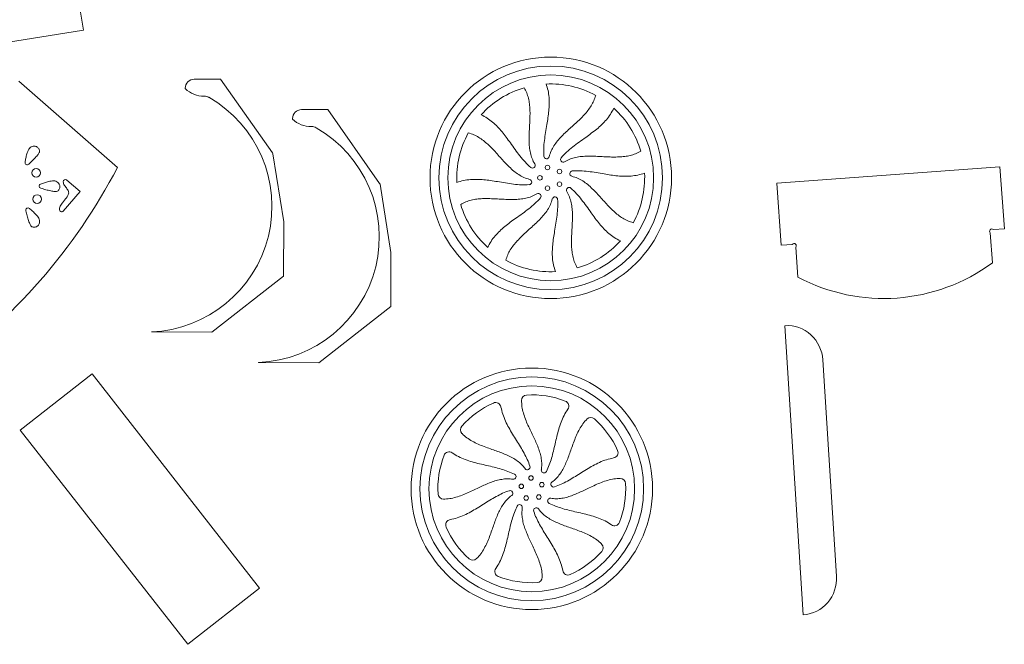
# Model space of a CAD drawing. Header units: millimetres. Extents: x -1373 to 2114, y -1259 to 1510.
# Tile 10 of 12: x 1013 to 2114, y -233 to 466. Entities that reach past the tile are written whole.
import ezdxf

# ---------------------------------------------------------------- set-up
doc = ezdxf.new("R2010")
doc.units = ezdxf.units.MM

msp = doc.modelspace()

# ---------------------------------------------------------------- linework, layer by layer
at = {"color": 7, "linetype": 'Continuous', "lineweight": 15}
for p, q in [((1084.7, 453.9), (1072.4, 530)), ((784.5, 405.6), (1084.7, 453.9)), ((1122.7, 300.6), (1012.5, 396.8)), ((1208.5, 399.1), (1237.8, 399.1)), ((1237.8, 399.1), (1295.9, 316.7)), ((1198.5, 388.6), (1198.5, 389.1)), ((1357.7, 365.1), (1328.4, 365.1)), ((1415.8, 282.7), (1357.7, 365.1)), ((1318.4, 355.1), (1318.4, 354.6)), ((1295.9, 316.7), (1296.3, 315.7)), ((1296.3, 315.7), (1308.5, 239.6)), ((2109.1, 301.2), (1859.7, 282.9)), ((2109.1, 301.2), (2114.2, 231.9)), ((1081, 273.5), (1066.1, 286.4)), ((1416.2, 281.7), (1415.8, 282.7)), ((1428.4, 205.6), (1416.2, 281.7)), ((1859.7, 282.9), (1864.8, 213.6)), ((1062, 251.8), (1081, 273.5)), ((1308.5, 239.6), (1308.3, 179)), ((2114.2, 231.9), (2101.9, 231)), ((2098.4, 227.4), (2100.9, 193.9)), ((1877.2, 214.5), (1864.8, 213.6)), ((1883.5, 177.9), (1881, 211.3)), ((1428.2, 145), (1428.4, 205.6)), ((1308.3, 179), (1228, 116.2)), ((1347.9, 82.2), (1428.2, 145)), ((1868.9, 123.6), (1889.3, -199.5)), ((1160.6, 116.7), (1160.6, 116.6)), ((1228, 116.2), (1160.6, 116.6)), ((1280.5, 82.6), (1280.5, 82.7)), ((1280.5, 82.6), (1347.9, 82.2)), ((1926.4, -156.5), (1911.1, 85.6)), ((1094.3, 69.7), (1014, 6.9)), ((1281.6, -169.8), (1094.3, 69.7)), ((1201.3, -232.5), (1014, 6.9)), ((1281.6, -169.8), (1201.3, -232.5))]:
    msp.add_line(p, q, dxfattribs=at)
for centre, radius in [((1607.1, 288.9), 135), ((1607.1, 288.9), 125), ((1607.1, 288.9), 115), ((1031.8, 294.6), 4.83), ((1603.4, 300.4), 2.55), ((1616.9, 296), 2.55), ((1595, 288.9), 2.55), ((1603.4, 277.4), 2.55), ((1616.9, 281.8), 2.55), ((1032.8, 265.2), 4.83), ((1585.9, -58.7), 135), ((1585.9, -58.7), 125), ((1585.9, -58.7), 115), ((1574.2, -55.9), 2.55), ((1585, -46.6), 2.55), ((1597.1, -54.1), 2.55), ((1593.8, -67.9), 2.55), ((1579.6, -69), 2.55)]:
    msp.add_circle(centre, radius, dxfattribs=at)
for centre, radius, start, end in [((1208.5, 389.1), 10, 90, 180), ((1218.9, 409.1), 28.9, 225.1087, 271.5301), ((1607.1, 288.9), 105, 106.432, 137.8523), ((1607.1, 288.9), 105, 61.432, 92.8523), ((1154.9, 257.1), 140.5, 272.3066, 60.1213), ((1219.9, 370.2), 10, 60.1213, 91.5301), ((1328.4, 355.1), 10, 90, 180), ((1607.1, 288.9), 105, 16.432, 47.8523), ((1338.8, 375.1), 28.9, 225.1087, 271.5301), ((1274.9, 223), 140.5, 272.3066, 60.1213), ((1339.9, 336.2), 10, 60.1213, 91.5301), ((1607.1, 288.9), 105, 151.432, 182.8523), ((1602.4, 313.2), 3, 184.4556, 346.6326), ((1621, 309.4), 3, 139.4556, 301.6326), ((548.4, 600.1), 647.7, 305.3019, 332.4477), ((1021.8, 306), 2.5, 170.0079, 313.6962), ((1586.6, 302.8), 3, 229.4556, 31.6326), ((1064.5, 284.5), 2.5, 48.8748, 180.3383), ((1582.8, 284.2), 3, 274.4556, 76.6326), ((1631.4, 293.6), 3, 94.4556, 256.6326), ((1607.1, 288.9), 105, 331.432, 2.8523), ((1037.6, 279.6), 2.5, 110.0079, 253.6962), ((1627.6, 275.1), 3, 49.4556, 211.6326), ((1593.2, 268.4), 3, 319.4556, 121.6326), ((1611.8, 264.6), 3, 4.4556, 166.6326), ((1022.7, 252.7), 2.5, 50.0079, 193.6962), ((1060.2, 253.4), 2.5, 177.5878, 318.8748), ((1607.1, 288.9), 105, 196.432, 227.8523), ((2100.2, 229.2), 2.52, 46.008, 226.008), ((1607.1, 288.9), 105, 286.432, 317.8523), ((1879.1, 212.9), 2.52, 320.4227, 140.4227), ((1607.1, 288.9), 105, 241.432, 272.8523), ((1979.5, 358.7), 204.7, 242.0304, 306.3678), ((1871.1, 83.6), 40.1, 2.8215, 93.1361), ((1580.4, 40.1), 6, 93.2116, 179.7526), ((1585.9, -58.7), 105, 69.1114, 93.2116), ((1585.9, -58.7), 105, 114.1114, 138.2116), ((1545.5, 31.7), 6, 10.1882, 114.1114), ((1621.2, 33.8), 6, 325.1882, 69.1114), ((1512.1, 7.3), 6, 138.2116, 224.7526), ((1651.9, 15.1), 6, 48.2116, 134.7526), ((1585.9, -58.7), 105, 24.1114, 48.2116), ((1585.9, -58.7), 105, 159.1114, 183.2116), ((1493.4, -23.4), 6, 55.1882, 159.1114), ((1676.3, -18.3), 6, 280.1882, 24.1114), ((1565.3, -45.1), 3, 260.8901, 63.0671), ((1580.9, -34.5), 3, 215.8901, 18.0671), ((1599.5, -38), 3, 170.8901, 333.0671), ((1610.2, -53.7), 3, 125.8901, 288.0671), ((1585.9, -58.7), 105, 339.1114, 3.2116), ((1684.8, -53.2), 6, 3.2116, 89.7526), ((1487.1, -64.2), 6, 183.2116, 269.7526), ((1561.7, -63.7), 3, 305.8901, 108.0671), ((1572.3, -79.4), 3, 350.8901, 153.0671), ((1606.6, -72.3), 3, 80.8901, 243.0671), ((1590.9, -82.9), 3, 35.8901, 198.0671), ((1495.6, -99.1), 6, 100.1882, 204.1114), ((1678.4, -94), 6, 235.1882, 339.1114), ((1585.9, -58.7), 105, 204.1114, 228.2116), ((1659.7, -124.7), 6, 318.2116, 44.7526), ((1585.9, -58.7), 105, 294.1114, 318.2116), ((1520, -132.5), 6, 228.2116, 314.7526), ((1550.6, -151.2), 6, 145.1882, 249.1114), ((1626.4, -149.1), 6, 190.1882, 294.1114), ((1585.9, -58.7), 105, 249.1114, 273.2116), ((1591.5, -157.5), 6, 273.2116, 359.7526), ((1886.4, -159.6), 40.1, 274.0835, 4.398)]:
    msp.add_arc(centre, radius, start, end, dxfattribs=at)
for points, knots in [([(1589.2, 304.4), (1588.1, 306.3), (1586, 310.3), (1584.1, 316.8), (1583.1, 323.5), (1582.8, 330.4), (1582.9, 337.5), (1583.3, 344.7), (1583.7, 351.7), (1583.9, 358.5), (1583.9, 365.1), (1583.4, 371.5), (1582.2, 377.8), (1580.4, 384), (1578.4, 387.7), (1577.4, 389.6)], [0, 0, 0, 0, 0.076775, 0.152994, 0.230423, 0.309777, 0.390994, 0.47352, 0.556548, 0.632375, 0.707365, 0.78122, 0.854041, 0.926503, 1, 1, 1, 1]), ([(1601.9, 393.8), (1602.7, 391.3), (1604.2, 386.5), (1605.3, 378.9), (1605.5, 371.3), (1605, 363.7), (1604, 356.1), (1602.7, 348.1), (1601.3, 339.6), (1599.9, 330.7), (1599.1, 321.8), (1599.3, 315.9), (1599.4, 313)], [0, 0, 0, 0, 0.095119, 0.188027, 0.280466, 0.373363, 0.466991, 0.561167, 0.672256, 0.782665, 0.891852, 1, 1, 1, 1]), ([(1605.3, 312.5), (1606, 314.7), (1607.3, 319), (1610.6, 324.8), (1614.6, 330.3), (1619.3, 335.5), (1624.4, 340.4), (1629.7, 345.2), (1634.9, 349.9), (1639.9, 354.5), (1644.5, 359.2), (1648.7, 364.1), (1652.4, 369.4), (1655.4, 375), (1656.7, 379.1), (1657.3, 381.1)], [0, 0, 0, 0, 0.076775, 0.152994, 0.230423, 0.309777, 0.390995, 0.47352, 0.556548, 0.632374, 0.707366, 0.78122, 0.854041, 0.926503, 1, 1, 1, 1]), ([(1677.6, 366.8), (1676.4, 364.5), (1674, 359.9), (1669.4, 353.8), (1664.2, 348.3), (1658.5, 343.3), (1652.4, 338.6), (1645.8, 333.8), (1638.8, 328.9), (1631.6, 323.5), (1624.7, 317.9), (1620.7, 313.5), (1618.7, 311.4)], [0, 0, 0, 0, 0.095119, 0.188027, 0.280466, 0.373363, 0.466991, 0.561167, 0.672256, 0.782665, 0.891852, 1, 1, 1, 1]), ([(1529.2, 359.4), (1531.6, 358.2), (1536.1, 355.9), (1542.2, 351.2), (1547.7, 346), (1552.7, 340.3), (1557.4, 334.3), (1562.2, 327.7), (1567.1, 320.6), (1572.5, 313.4), (1578.2, 306.5), (1582.5, 302.5), (1584.7, 300.5)], [0, 0, 0, 0, 0.095119, 0.188028, 0.280466, 0.373363, 0.466991, 0.561167, 0.672256, 0.782666, 0.891852, 1, 1, 1, 1]), ([(1583.5, 287.2), (1581.3, 287.8), (1577.1, 289.1), (1571.2, 292.4), (1565.7, 296.4), (1560.6, 301.1), (1555.6, 306.2), (1550.8, 311.5), (1546.1, 316.8), (1541.5, 321.8), (1536.8, 326.4), (1531.9, 330.6), (1526.6, 334.2), (1521, 337.3), (1516.9, 338.5), (1514.9, 339.1)], [0, 0, 0, 0, 0.076775, 0.152994, 0.230423, 0.309777, 0.390994, 0.47352, 0.556549, 0.632375, 0.707366, 0.781221, 0.854041, 0.926503, 1, 1, 1, 1]), ([(1027.5, 324), (1026.7, 323.6), (1025.1, 322.9), (1023.4, 320.8), (1022.2, 318.3), (1021.2, 315), (1020.2, 311), (1019.6, 307.9), (1019.3, 306.4)], [0, 0, 0, 0, 0.12868, 0.256064, 0.391918, 0.536844, 0.7722, 1, 1, 1, 1]), ([(1035.3, 317.2), (1035.4, 317.5), (1035.7, 318.3), (1035.5, 319.6), (1035, 321), (1034.2, 322.3), (1033.1, 323.4), (1031.5, 324.2), (1029.6, 324.5), (1028.2, 324.2), (1027.5, 324)], [0, 0, 0, 0, 0.085667, 0.187464, 0.301646, 0.423359, 0.549589, 0.681691, 0.827292, 1, 1, 1, 1]), ([(1023.5, 304.2), (1024.9, 305.5), (1027.7, 308.2), (1030.9, 311.6), (1033.1, 314.1), (1034.4, 315.7), (1035, 316.8), (1035.3, 317.2)], [0, 0, 0, 0, 0.330739, 0.65035, 0.795002, 0.913963, 1, 1, 1, 1]), ([(1622.5, 306.8), (1624.5, 307.9), (1628.4, 310), (1634.9, 311.9), (1641.7, 312.9), (1648.6, 313.2), (1655.7, 313.1), (1662.9, 312.7), (1669.9, 312.3), (1676.7, 312.1), (1683.3, 312.2), (1689.7, 312.6), (1696, 313.8), (1702.1, 315.6), (1705.9, 317.6), (1707.8, 318.6)], [0, 0, 0, 0, 0.076775, 0.152995, 0.230423, 0.309778, 0.390994, 0.47352, 0.556549, 0.632374, 0.707366, 0.78122, 0.854041, 0.926504, 1, 1, 1, 1]), ([(1502.2, 283.7), (1504.7, 284.5), (1509.6, 286.1), (1517.2, 287.1), (1524.7, 287.3), (1532.3, 286.8), (1539.9, 285.9), (1547.9, 284.6), (1556.4, 283.1), (1565.3, 281.8), (1574.2, 280.9), (1580.1, 281.1), (1583, 281.3)], [0, 0, 0, 0, 0.095119, 0.188028, 0.280466, 0.373363, 0.466991, 0.561167, 0.672255, 0.782665, 0.891852, 1, 1, 1, 1]), ([(1630.7, 290.7), (1632.8, 290), (1637.1, 288.8), (1643, 285.5), (1648.5, 281.4), (1653.6, 276.7), (1658.6, 271.7), (1663.4, 266.3), (1668.1, 261.1), (1672.7, 256.1), (1677.4, 251.5), (1682.3, 247.3), (1687.5, 243.6), (1693.2, 240.6), (1697.3, 239.3), (1699.3, 238.7)], [0, 0, 0, 0, 0.076775, 0.152994, 0.230423, 0.309777, 0.390994, 0.473519, 0.556548, 0.632375, 0.707365, 0.78122, 0.85404, 0.926502, 1, 1, 1, 1]), ([(1712, 294.1), (1709.5, 293.3), (1704.6, 291.8), (1697, 290.8), (1689.4, 290.5), (1681.9, 291), (1674.3, 292), (1666.3, 293.3), (1657.8, 294.8), (1648.9, 296.1), (1640, 296.9), (1634.1, 296.7), (1631.1, 296.6)], [0, 0, 0, 0, 0.095119, 0.188028, 0.280466, 0.373363, 0.466991, 0.561167, 0.672255, 0.782665, 0.891852, 1, 1, 1, 1]), ([(1056.1, 283.6), (1055.4, 284.2), (1054, 285.2), (1051.3, 285.6), (1048.5, 285.4), (1045.1, 284.6), (1041.2, 283.5), (1038.2, 282.4), (1036.8, 281.9)], [0, 0, 0, 0, 0.128681, 0.25606, 0.391917, 0.536846, 0.772203, 1, 1, 1, 1]), ([(1036.9, 277.2), (1038.8, 276.7), (1042.5, 275.6), (1047, 274.5), (1050.4, 273.9), (1052.4, 273.5), (1053.6, 273.5), (1054.1, 273.5)], [0, 0, 0, 0, 0.330737, 0.65035, 0.795007, 0.913964, 1, 1, 1, 1]), ([(1054.1, 273.5), (1054.5, 273.6), (1055.3, 273.8), (1056.3, 274.5), (1057.3, 275.6), (1058, 277), (1058.4, 278.6), (1058.3, 280.3), (1057.6, 282.1), (1056.6, 283.1), (1056.1, 283.6)], [0, 0, 0, 0, 0.085667, 0.187462, 0.301649, 0.423355, 0.549588, 0.681684, 0.827287, 1, 1, 1, 1]), ([(1062, 284.5), (1062.1, 283.8), (1062.3, 282.3), (1063.4, 280.3), (1064.8, 278.5), (1066.2, 276.7), (1067.4, 274.9), (1068.2, 273), (1068.1, 271), (1067.2, 268.8), (1065.5, 266.3), (1063.2, 263.5), (1061, 260.9), (1059.3, 258.4), (1058, 256.1), (1057.8, 254.4), (1057.7, 253.5)], [0, 0, 0, 0, 0.060537, 0.123618, 0.189458, 0.254794, 0.315593, 0.369799, 0.421479, 0.476937, 0.570642, 0.673943, 0.778699, 0.856633, 0.929397, 1, 1, 1, 1]), ([(1684.9, 218.5), (1682.6, 219.6), (1678.1, 222), (1672, 226.6), (1666.5, 231.8), (1661.5, 237.5), (1656.8, 243.6), (1652, 250.2), (1647.1, 257.2), (1641.7, 264.4), (1636, 271.3), (1631.7, 275.3), (1629.5, 277.3)], [0, 0, 0, 0, 0.095119, 0.188028, 0.280466, 0.373363, 0.466991, 0.561167, 0.672256, 0.782665, 0.891852, 1, 1, 1, 1]), ([(1591.6, 271), (1589.7, 269.9), (1585.7, 267.8), (1579.2, 266), (1572.5, 265), (1565.6, 264.6), (1558.5, 264.7), (1551.3, 265.1), (1544.3, 265.5), (1537.5, 265.7), (1530.9, 265.7), (1524.5, 265.2), (1518.2, 264.1), (1512, 262.2), (1508.3, 260.2), (1506.4, 259.2)], [0, 0, 0, 0, 0.076775, 0.152995, 0.230423, 0.309778, 0.390994, 0.473519, 0.556548, 0.632375, 0.707366, 0.78122, 0.854041, 0.926504, 1, 1, 1, 1]), ([(1536.6, 211.1), (1537.8, 213.4), (1540.1, 217.9), (1544.8, 224), (1550, 229.5), (1555.7, 234.6), (1561.7, 239.2), (1568.3, 244), (1575.4, 248.9), (1582.6, 254.3), (1589.5, 260), (1593.5, 264.3), (1595.5, 266.5)], [0, 0, 0, 0, 0.095119, 0.188027, 0.280466, 0.373363, 0.466991, 0.561167, 0.672256, 0.782665, 0.891853, 1, 1, 1, 1]), ([(1608.8, 265.3), (1608.2, 263.2), (1606.9, 258.9), (1603.6, 253), (1599.6, 247.5), (1594.9, 242.4), (1589.8, 237.5), (1584.5, 232.6), (1579.2, 228), (1574.3, 223.3), (1569.7, 218.6), (1565.4, 213.7), (1561.8, 208.5), (1558.8, 202.8), (1557.5, 198.8), (1556.9, 196.7)], [0, 0, 0, 0, 0.076775, 0.152994, 0.230423, 0.309777, 0.390994, 0.47352, 0.556548, 0.632374, 0.707365, 0.78122, 0.854041, 0.926503, 1, 1, 1, 1]), ([(1612.3, 184.1), (1611.5, 186.5), (1609.9, 191.4), (1608.9, 199), (1608.7, 206.6), (1609.2, 214.1), (1610.2, 221.7), (1611.5, 229.8), (1612.9, 238.2), (1614.2, 247.1), (1615.1, 256), (1614.9, 261.9), (1614.8, 264.9)], [0, 0, 0, 0, 0.095119, 0.188027, 0.280466, 0.373363, 0.466991, 0.561167, 0.672255, 0.782665, 0.891852, 1, 1, 1, 1]), ([(1625, 273.5), (1626.1, 271.5), (1628.2, 267.6), (1630, 261.1), (1631.1, 254.3), (1631.4, 247.4), (1631.3, 240.3), (1630.9, 233.1), (1630.5, 226.1), (1630.3, 219.3), (1630.3, 212.8), (1630.8, 206.3), (1631.9, 200), (1633.8, 193.9), (1635.8, 190.1), (1636.8, 188.2)], [0, 0, 0, 0, 0.0767747, 0.1529942, 0.2304232, 0.3097774, 0.3909943, 0.4735197, 0.5565483, 0.6323748, 0.7073654, 0.7812201, 0.854041, 0.926503, 1, 1, 1, 1]), ([(1035.5, 238.7), (1035.5, 239.6), (1035.7, 241.3), (1034.7, 243.9), (1033.2, 246.2), (1030.8, 248.7), (1027.9, 251.6), (1025.5, 253.6), (1024.3, 254.6)], [0, 0, 0, 0, 0.128678, 0.256058, 0.391914, 0.536841, 0.772198, 1, 1, 1, 1]), ([(1020.3, 252.1), (1020.8, 250.2), (1021.7, 246.5), (1023, 242), (1024.1, 238.8), (1024.9, 236.9), (1025.4, 235.8), (1025.7, 235.4)], [0, 0, 0, 0, 0.330738, 0.650352, 0.795002, 0.91396, 1, 1, 1, 1]), ([(1025.7, 235.4), (1025.9, 235.1), (1026.5, 234.5), (1027.7, 234), (1029.1, 233.7), (1030.6, 233.8), (1032.2, 234.2), (1033.7, 235.2), (1034.9, 236.7), (1035.3, 238), (1035.5, 238.7)], [0, 0, 0, 0, 0.085671, 0.187467, 0.301645, 0.423351, 0.549587, 0.681687, 0.827289, 1, 1, 1, 1]), ([(1596.6, -37.6), (1596.8, -35.5), (1597.2, -31.3), (1596.6, -25), (1595.2, -18.8), (1593.1, -12.7), (1590.6, -6.6), (1587.8, -0.5), (1584.7, 5.8), (1581.6, 12.3), (1578.7, 19.1), (1576.4, 26), (1574.7, 33), (1574.5, 37.8), (1574.4, 40.2)], [0, 0, 0, 0, 0.076853, 0.153051, 0.230239, 0.309174, 0.389926, 0.472105, 0.555058, 0.646303, 0.73666, 0.825545, 0.912998, 1, 1, 1, 1]), ([(1551.4, 32.7), (1552, 30), (1553.2, 24.6), (1556.4, 17), (1560.1, 9.6), (1564.3, 2.4), (1568.8, -4.7), (1573.2, -11.7), (1577.3, -18.8), (1581, -26), (1582.9, -31), (1583.8, -33.5)], [0, 0, 0, 0, 0.111696, 0.22286, 0.334718, 0.447517, 0.560865, 0.672047, 0.782431, 0.891664, 1, 1, 1, 1]), ([(1626.2, 30.4), (1624.7, 28), (1621.7, 23.4), (1618.5, 15.7), (1615.9, 7.8), (1613.8, -0.3), (1612, -8.4), (1610.1, -16.5), (1608.1, -24.4), (1605.6, -32.1), (1603.3, -37), (1602.2, -39.4)], [0, 0, 0, 0, 0.111695, 0.222859, 0.334717, 0.447517, 0.560865, 0.672047, 0.782432, 0.891664, 1, 1, 1, 1]), ([(1608.4, -51.3), (1610, -50), (1613.3, -47.3), (1617.3, -42.4), (1620.7, -37.1), (1623.5, -31.3), (1626.1, -25.1), (1628.4, -18.8), (1630.7, -12.2), (1633.1, -5.4), (1635.9, 1.4), (1639.1, 7.9), (1642.9, 14.1), (1646.1, 17.6), (1647.7, 19.4)], [0, 0, 0, 0, 0.0768528, 0.1530506, 0.2302391, 0.3091739, 0.3899257, 0.4721053, 0.5550581, 0.6463025, 0.7366598, 0.8255452, 0.9129979, 1, 1, 1, 1]), ([(1578.5, -36.2), (1577.2, -34.6), (1574.6, -31.3), (1569.7, -27.4), (1564.3, -24), (1558.5, -21.1), (1552.4, -18.6), (1546.1, -16.3), (1539.5, -14), (1532.7, -11.5), (1525.8, -8.8), (1519.3, -5.6), (1513.1, -1.8), (1509.6, 1.4), (1507.9, 3)], [0, 0, 0, 0, 0.076853, 0.153052, 0.23024, 0.309174, 0.389925, 0.472105, 0.555058, 0.646302, 0.736659, 0.825546, 0.912998, 1, 1, 1, 1]), ([(1496.9, -18.5), (1499.2, -20), (1503.9, -22.9), (1511.5, -26.1), (1519.4, -28.7), (1527.5, -30.8), (1535.6, -32.6), (1543.7, -34.5), (1551.6, -36.6), (1559.3, -39), (1564.2, -41.3), (1566.6, -42.4)], [0, 0, 0, 0, 0.111696, 0.222859, 0.334718, 0.447517, 0.560865, 0.672048, 0.782431, 0.891664, 1, 1, 1, 1]), ([(1677.4, -24.2), (1674.7, -24.8), (1669.3, -26), (1661.6, -29.1), (1654.2, -32.9), (1647, -37.1), (1639.9, -41.5), (1632.9, -45.9), (1625.9, -50.1), (1618.7, -53.8), (1613.6, -55.6), (1611.1, -56.6)], [0, 0, 0, 0, 0.111695, 0.222859, 0.334717, 0.447517, 0.560865, 0.672047, 0.782432, 0.891665, 1, 1, 1, 1]), ([(1564.8, -48.1), (1562.7, -47.8), (1558.5, -47.4), (1552.3, -48), (1546.1, -49.4), (1539.9, -51.5), (1533.8, -54.1), (1527.7, -56.9), (1521.4, -59.9), (1514.9, -63), (1508.1, -65.9), (1501.2, -68.2), (1494.2, -69.9), (1489.4, -70.1), (1487.1, -70.2)], [0, 0, 0, 0, 0.076853, 0.153051, 0.23024, 0.309175, 0.389926, 0.472105, 0.555058, 0.646302, 0.73666, 0.825545, 0.912998, 1, 1, 1, 1]), ([(1607.1, -69.3), (1609.2, -69.6), (1613.3, -70), (1619.6, -69.4), (1625.8, -68), (1631.9, -65.9), (1638, -63.3), (1644.1, -60.5), (1650.4, -57.5), (1656.9, -54.4), (1663.7, -51.5), (1670.6, -49.2), (1677.7, -47.5), (1682.4, -47.3), (1684.8, -47.2)], [0, 0, 0, 0, 0.076853, 0.153051, 0.23024, 0.309173, 0.389926, 0.472105, 0.555058, 0.646302, 0.73666, 0.825545, 0.912998, 1, 1, 1, 1]), ([(1494.5, -93.2), (1497.2, -92.6), (1502.6, -91.4), (1510.3, -88.3), (1517.7, -84.5), (1524.9, -80.3), (1531.9, -75.9), (1538.9, -71.5), (1546, -67.3), (1553.2, -63.6), (1558.3, -61.8), (1560.8, -60.8)], [0, 0, 0, 0, 0.111695, 0.222859, 0.334717, 0.447517, 0.560865, 0.672047, 0.782432, 0.891664, 1, 1, 1, 1]), ([(1563.5, -66.1), (1561.8, -67.4), (1558.6, -70.1), (1554.6, -75), (1551.2, -80.3), (1548.3, -86.1), (1545.8, -92.3), (1543.5, -98.6), (1541.2, -105.2), (1538.8, -112), (1536, -118.8), (1532.8, -125.3), (1529, -131.5), (1525.8, -135), (1524.2, -136.8)], [0, 0, 0, 0, 0.076853, 0.153051, 0.230239, 0.309174, 0.389926, 0.472105, 0.555058, 0.646302, 0.73666, 0.825545, 0.912998, 1, 1, 1, 1]), ([(1675, -98.9), (1672.7, -97.4), (1668, -94.5), (1660.4, -91.3), (1652.5, -88.7), (1644.4, -86.6), (1636.2, -84.8), (1628.2, -82.9), (1620.3, -80.8), (1612.5, -78.4), (1607.7, -76.1), (1605.2, -75)], [0, 0, 0, 0, 0.111696, 0.222859, 0.334718, 0.447517, 0.560865, 0.672048, 0.782431, 0.891664, 1, 1, 1, 1]), ([(1545.7, -147.8), (1547.2, -145.4), (1550.1, -140.8), (1553.3, -133.1), (1555.9, -125.2), (1558, -117.1), (1559.9, -109), (1561.7, -100.9), (1563.8, -93), (1566.3, -85.3), (1568.5, -80.4), (1569.7, -78)], [0, 0, 0, 0, 0.111695, 0.222859, 0.334717, 0.447517, 0.560865, 0.672047, 0.782432, 0.891664, 1, 1, 1, 1]), ([(1575.3, -79.8), (1575.1, -81.9), (1574.6, -86.1), (1575.3, -92.4), (1576.7, -98.6), (1578.8, -104.7), (1581.3, -110.8), (1584.1, -116.9), (1587.2, -123.2), (1590.2, -129.7), (1593.1, -136.5), (1595.5, -143.4), (1597.2, -150.4), (1597.4, -155.2), (1597.5, -157.6)], [0, 0, 0, 0, 0.076853, 0.153051, 0.230239, 0.309174, 0.389926, 0.472105, 0.555058, 0.646303, 0.73666, 0.825545, 0.912998, 1, 1, 1, 1]), ([(1620.5, -150.1), (1619.9, -147.4), (1618.6, -142), (1615.5, -134.4), (1611.8, -127), (1607.5, -119.8), (1603.1, -112.7), (1598.7, -105.7), (1594.6, -98.6), (1590.8, -91.4), (1589, -86.4), (1588.1, -83.9)], [0, 0, 0, 0, 0.1116962, 0.2228595, 0.3347176, 0.4475169, 0.5608647, 0.6720473, 0.7824313, 0.8916638, 1, 1, 1, 1]), ([(1593.3, -81.2), (1594.7, -82.8), (1597.3, -86.1), (1602.2, -90), (1607.6, -93.4), (1613.4, -96.3), (1619.5, -98.8), (1625.8, -101.1), (1632.4, -103.4), (1639.2, -105.9), (1646, -108.6), (1652.6, -111.8), (1658.7, -115.6), (1662.3, -118.8), (1664, -120.4)], [0, 0, 0, 0, 0.076853, 0.153052, 0.23024, 0.309174, 0.389925, 0.472105, 0.555058, 0.646302, 0.736659, 0.825546, 0.912998, 1, 1, 1, 1])]:
    msp.add_open_spline(points, degree=3, knots=knots, dxfattribs=at)

doc.saveas('drawing.dxf')
